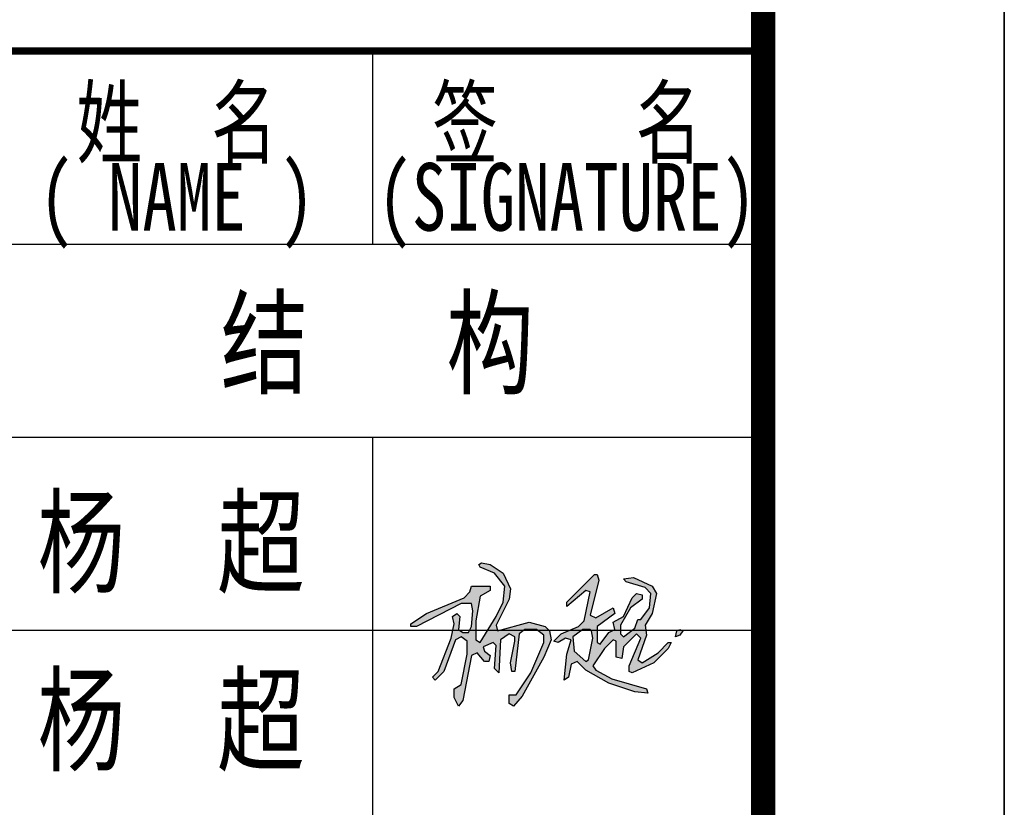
# Model space of a CAD drawing. Extents: x -302077 to 107904, y -9283 to 295706.
# Tile 184 of 256: x 103822 to 107904, y 4583 to 7847. Entities that reach past the tile are written whole.
import ezdxf
from ezdxf.enums import TextEntityAlignment as Align

# ---------------------------------------------------------------- set-up
doc = ezdxf.new("R2010")
doc.units = 0
doc.header["$LTSCALE"] = 500
doc.header["$MEASUREMENT"] = 0
doc.layers.get('0').update_dxf_attribs({"linetype": 'CONTINUOUS'})
doc.layers.add('PUB_TITLE', color=4, linetype='CONTINUOUS')
doc.layers.add('TK', color=7, linetype='CONTINUOUS')
doc.styles.add('-宋体', font='txt', dxfattribs={"width": 0.8})
doc.styles.add('TKHZ1', font='txt', dxfattribs={"width": 0.8})

# ---------------------------------------------------------------- blocks, each defined once
blk = doc.blocks.new('A$C0D8D3458')
at = {"linetype": 'Continuous'}
h = blk.add_hatch(color=256, dxfattribs=at)
h.paths.add_polyline_path([(125, 52), (124, 53), (119, 53), (112, 48), (113, 38), (121, 31), (123, 32), (126, 47)], flags=16)
h.paths.add_polyline_path([(186, 53), (188, 52), (186, 49), (183, 48), (184, 52)])
h.paths.add_polyline_path([(127, 91), (129, 91), (130, 87), (124, 63), (128, 61), (140, 68), (141, 64), (129, 55), (129, 44), (131, 43), (137, 51), (141, 53), (140, 58), (147, 62), (153, 75), (156, 78), (160, 77), (160, 74), (152, 68), (145, 56), (145, 50), (147, 48), (155, 54), (157, 60), (159, 60), (165, 68), (166, 78), (162, 82), (149, 86), (147, 88), (154, 89), (167, 83), (170, 78), (167, 64), (162, 56), (163, 49), (157, 32), (160, 30), (171, 37), (178, 44), (180, 44), (178, 40), (168, 30), (153, 23), (151, 24), (151, 28), (159, 47), (156, 50), (147, 41), (146, 33), (142, 34), (142, 45), (140, 46), (134, 40), (126, 28), (128, 25), (139, 19), (163, 12), (164, 9), (155, 10), (137, 16), (121, 25), (115, 31), (111, 29), (109, 20), (106, 18), (108, 36), (111, 46), (107, 47), (102, 44), (99, 45), (104, 50), (116, 55), (120, 59), (124, 79), (121, 80), (108, 69), (108, 72)])
h.paths.add_polyline_path([(49, 99), (55, 98), (64, 92), (69, 81), (68, 74), (59, 56), (60, 52), (82, 58), (93, 55), (96, 52), (97, 46), (92, 34), (77, 7), (71, 0), (68, 2), (68, 8), (73, 8), (83, 23), (92, 44), (92, 49), (87, 53), (79, 53), (75, 50), (72, 24), (70, 24), (69, 30), (72, 45), (72, 48), (68, 50), (62, 46), (61, 23), (58, 26), (59, 42), (57, 44), (50, 41), (51, 38), (55, 35), (54, 31), (51, 31), (46, 37), (42, 35), (36, 4), (33, 0), (30, 6), (30, 12), (35, 15), (39, 36), (39, 45), (35, 48), (31, 46), (23, 24), (17, 18), (15, 20), (19, 24), (28, 47), (30, 57), (29, 62), (32, 64), (34, 62), (33, 53), (36, 51), (40, 51), (42, 55), (43, 66), (42, 71), (35, 71), (4, 55), (0, 55), (0, 57), (11, 64), (37, 75), (41, 79), (42, 83), (55, 83), (55, 80), (48, 76), (45, 59), (45, 46), (48, 44), (59, 62), (64, 72), (65, 83), (58, 92), (48, 96), (47, 98)])
for points in [[(49, 99), (55, 98), (64, 92), (69, 81), (68, 74), (59, 56), (60, 52), (82, 58), (93, 55), (96, 52), (97, 46), (92, 34), (77, 7), (71, 0), (68, 2), (68, 8), (73, 8), (83, 23), (92, 44), (92, 49), (87, 53), (79, 53), (75, 50), (72, 24), (70, 24), (69, 30), (72, 45), (72, 48), (68, 50), (62, 46), (61, 23), (58, 26), (59, 42), (57, 44), (50, 41), (51, 38), (55, 35), (54, 31), (51, 31), (46, 37), (42, 35), (36, 4), (33, 0), (30, 6), (30, 12), (35, 15), (39, 36), (39, 45), (35, 48), (31, 46), (23, 24), (17, 18), (15, 20), (19, 24), (28, 47), (30, 57), (29, 62), (32, 64), (34, 62), (33, 53), (36, 51), (40, 51), (42, 55), (43, 66), (42, 71), (35, 71), (4, 55), (0, 55), (0, 57), (11, 64), (37, 75), (41, 79), (42, 83), (55, 83), (55, 80), (48, 76), (45, 59), (45, 46), (48, 44), (59, 62), (64, 72), (65, 83), (58, 92), (48, 96), (47, 98), (49, 99)], [(127, 91), (129, 91), (130, 87), (124, 63), (128, 61), (140, 68), (141, 64), (129, 55), (129, 44), (131, 43), (137, 51), (141, 53), (140, 58), (147, 62), (153, 75), (156, 78), (160, 77), (160, 74), (152, 68), (145, 56), (145, 50), (147, 48), (155, 54), (157, 60), (159, 60), (165, 68), (166, 78), (162, 82), (149, 86), (147, 88), (154, 89), (167, 83), (170, 78), (167, 64), (162, 56), (163, 49), (157, 32), (160, 30), (171, 37), (178, 44), (180, 44), (178, 40), (168, 30), (153, 23), (151, 24), (151, 28), (159, 47), (156, 50), (147, 41), (146, 33), (142, 34), (142, 45), (140, 46), (134, 40), (126, 28), (128, 25), (139, 19), (163, 12), (164, 9), (155, 10), (137, 16), (121, 25), (115, 31), (111, 29), (109, 20), (106, 18), (108, 36), (111, 46), (107, 47), (102, 44), (99, 45), (104, 50), (116, 55), (120, 59), (124, 79), (121, 80), (108, 69), (108, 72), (127, 91)], [(125, 52), (124, 53), (119, 53), (112, 48), (113, 38), (121, 31), (123, 32), (126, 47), (125, 52)], [(186, 53), (188, 52), (186, 49), (183, 48), (184, 52), (186, 53)]]:
    blk.add_lwpolyline(points, dxfattribs=at)
blk = doc.blocks.new('wrtgtg')
at = {"color": 4}
blk.add_line((7804.3, -4841.2), (7804.3, 52558.8), dxfattribs=at)
at = {"layer": 'PUB_TITLE'}
for p, q in [((8804.3, 53558.8), (8804.3, -5841.2)), ((7804.3, -4841.2), (7804.3, 52558.8)), ((6186.5, 10358.8), (6186.5, 11158.8)), ((2204.3, 10358.8), (7804.3, 10358.8)), ((2204.3, 9558.8), (7804.3, 9558.8)), ((6186.5, 4748.4), (6186.5, 9558.8)), ((2204.3, 8758.8), (7804.3, 8758.8))]:
    blk.add_line(p, q, dxfattribs=at)
blk.add_lwpolyline([(-75295.7, -5841.2), (8804.3, -5841.2), (8804.3, 53558.8), (-75295.7, 53558.8)], close=True, dxfattribs=at)
at = {"layer": 'PUB_TITLE', "const_width": 100}
blk.add_lwpolyline([(-72795.7, -4841.2), (7804.3, -4841.2), (7804.3, 52558.8), (-72795.7, 52558.8)], close=True, dxfattribs=at)
at = {"layer": 'PUB_TITLE', "const_width": 29.7}
blk.add_lwpolyline([(2204.3, 11158.8), (7804.3, 11158.8)], dxfattribs=at)
at = {"linetype": 'Continuous', "xscale": 6, "yscale": 6, "zscale": 6}
blk.add_blockref('A$C0D8D3458', (6342.7, 8443.7), dxfattribs=at)
at = {"layer": 'TK'}
for s, height, style, width, p in [('姓  名', 280, '-宋体', 0.75, (5373, 10868.6)), ('签    名', 280, '-宋体', 0.75, (6990.3, 10868.6)), ('( NAME )', 280, '-宋体', 0.75, (5373, 10533.2)), ('(SIGNATURE)', 280, '-宋体', 0.75, (6990.3, 10533.2)), ('杨  超', 350, 'TKHZ1', 0.8, (5349.1, 9130.3)), ('杨  超', 350, 'TKHZ1', 0.8, (5349.1, 8393.3))]:
    blk.add_text(s, height=height, dxfattribs=dict(at, style=style, width=width)).set_placement(p, align=Align.MIDDLE)
at = {"layer": 'TK', "style": 'TKHZ1', "width": 0.8}
blk.add_text('结   构', height=350, dxfattribs=at).set_placement((6204.6, 9774.3), align=Align.CENTER)

msp = doc.modelspace()

# ---------------------------------------------------------------- block references
msp.add_blockref('wrtgtg', (99100.057, -3441.74))

doc.saveas('drawing.dxf')
